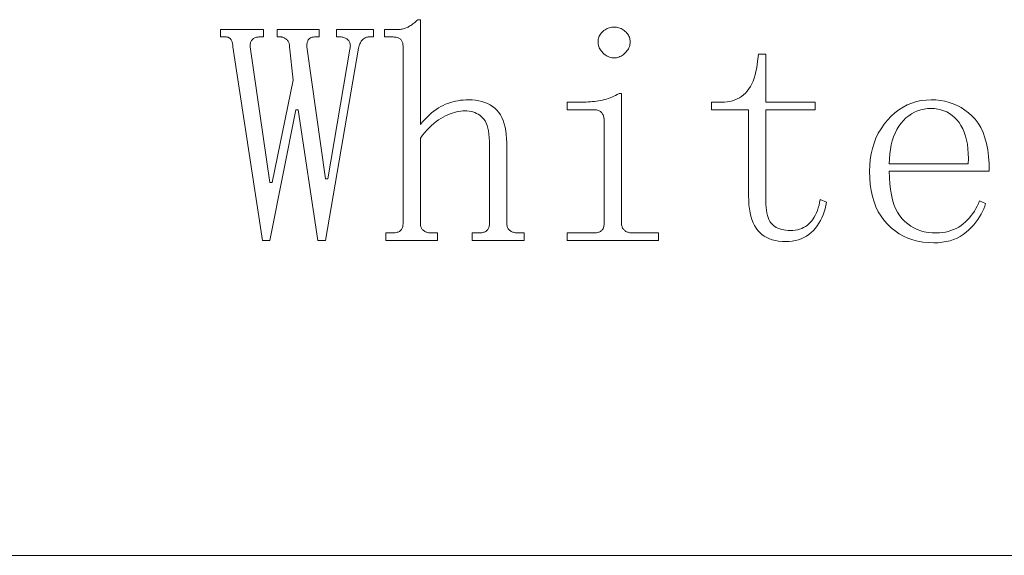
# Model space of a CAD drawing. Extents: x 1 to 297, y 1 to 210.
# Tile 142 of 171: x 253.03 to 257.59, y 34.9 to 37.38. Entities that reach past the tile are written whole.
import ezdxf

# ---------------------------------------------------------------- set-up
doc = ezdxf.new("R2010")
doc.units = 0

msp = doc.modelspace()

# ---------------------------------------------------------------- linework, layer by layer
at = {"color": 7, "lineweight": 13}
msp.add_line((220.3005, 34.8983), (295.449, 34.8983), dxfattribs=at)
for points in [[(254.7236, 36.3583), (254.7236, 36.3926), (254.7521, 36.3926), (254.7577, 36.3927), (254.7629, 36.3931), (254.7677, 36.3936), (254.7722, 36.3944), (254.7764, 36.3955), (254.7802, 36.3967), (254.7837, 36.3982), (254.7869, 36.3999), (254.7897, 36.4019), (254.7921, 36.404), (254.7943, 36.4064), (254.7962, 36.4091), (254.798, 36.4119), (254.7994, 36.415), (254.8007, 36.4183), (254.8017, 36.4219), (254.8025, 36.4256), (254.8031, 36.4296), (254.8034, 36.4339), (254.8036, 36.4383), (254.8036, 37.2555), (254.8034, 37.2599), (254.8031, 37.2642), (254.8025, 37.2682), (254.8017, 37.2719), (254.8007, 37.2755), (254.7994, 37.2788), (254.798, 37.2819), (254.7962, 37.2847), (254.7943, 37.2874), (254.7921, 37.2898), (254.7897, 37.2919), (254.7869, 37.2939), (254.7837, 37.2956), (254.7802, 37.2971), (254.7764, 37.2983), (254.7722, 37.2994), (254.7677, 37.3002), (254.7629, 37.3007), (254.7577, 37.3011), (254.7521, 37.3012), (254.7178, 37.3012), (254.7178, 37.3355), (254.7807, 37.3355), (254.7853, 37.3356), (254.7898, 37.3359), (254.7944, 37.3365), (254.799, 37.3373), (254.8036, 37.3383), (254.8081, 37.3396), (254.8127, 37.3411), (254.8173, 37.3428), (254.8218, 37.3447), (254.8264, 37.3469), (254.831, 37.3493), (254.8356, 37.3519), (254.8401, 37.3548), (254.8447, 37.3579), (254.8493, 37.3612), (254.8538, 37.3647), (254.8584, 37.3685), (254.863, 37.3725), (254.8676, 37.3767), (254.8721, 37.3812), (254.8836, 37.3812), (254.8836, 36.8955), (254.8939, 36.9077), (254.9042, 36.9191), (254.9147, 36.9298), (254.9252, 36.9398), (254.9357, 36.949), (254.9463, 36.9575), (254.957, 36.9653), (254.9677, 36.9723), (254.9784, 36.9785), (254.9893, 36.984), (255.0002, 36.9889), (255.0113, 36.9933), (255.0226, 36.9972), (255.0341, 37.0005), (255.0457, 37.0033), (255.0575, 37.0056), (255.0695, 37.0074), (255.0816, 37.0087), (255.0939, 37.0095), (255.1064, 37.0098), (255.1232, 37.0093), (255.1391, 37.0078), (255.1542, 37.0054), (255.1686, 37.002), (255.1821, 36.9976), (255.1949, 36.9923), (255.2068, 36.986), (255.218, 36.9787), (255.2283, 36.9704), (255.2378, 36.9612), (255.2465, 36.9509), (255.2543, 36.9396), (255.2612, 36.9272), (255.2671, 36.9136), (255.2721, 36.899), (255.2762, 36.8834), (255.2794, 36.8666), (255.2817, 36.8487), (255.2831, 36.8298), (255.2836, 36.8098), (255.2836, 36.4383), (255.2837, 36.4339), (255.2841, 36.4296), (255.2848, 36.4256), (255.2858, 36.4219), (255.2871, 36.4183), (255.2887, 36.415), (255.2906, 36.4119), (255.2927, 36.4091), (255.2951, 36.4064), (255.2978, 36.404), (255.3008, 36.4019), (255.3039, 36.3999), (255.3072, 36.3982), (255.3106, 36.3967), (255.3143, 36.3955), (255.3181, 36.3944), (255.322, 36.3936), (255.3262, 36.3931), (255.3305, 36.3927), (255.335, 36.3926), (255.3636, 36.3926), (255.3636, 36.3583), (255.1236, 36.3583), (255.1236, 36.3926), (255.1521, 36.3926), (255.1577, 36.3927), (255.1629, 36.3931), (255.1677, 36.3936), (255.1722, 36.3944), (255.1764, 36.3955), (255.1802, 36.3967), (255.1837, 36.3982), (255.1869, 36.3999), (255.1897, 36.4019), (255.1921, 36.404), (255.1943, 36.4064), (255.1962, 36.4091), (255.198, 36.4119), (255.1994, 36.415), (255.2007, 36.4183), (255.2017, 36.4219), (255.2025, 36.4256), (255.2031, 36.4296), (255.2034, 36.4339), (255.2036, 36.4383), (255.2036, 36.7983), (255.2032, 36.8171), (255.2023, 36.8346), (255.2007, 36.8507), (255.1985, 36.8655), (255.1957, 36.879), (255.1922, 36.8912), (255.1882, 36.9021), (255.1834, 36.9117), (255.1781, 36.92), (255.1721, 36.9269), (255.1656, 36.9329), (255.1588, 36.9382), (255.1515, 36.9429), (255.1438, 36.947), (255.1357, 36.9505), (255.1272, 36.9533), (255.1183, 36.9555), (255.109, 36.9571), (255.0993, 36.958), (255.0893, 36.9583), (255.08, 36.958), (255.0706, 36.9572), (255.0611, 36.9558), (255.0513, 36.9538), (255.0414, 36.9512), (255.0313, 36.948), (255.0211, 36.9443), (255.0106, 36.94), (255, 36.9352), (254.9893, 36.9298), (254.9784, 36.9236), (254.9677, 36.9167), (254.957, 36.909), (254.9463, 36.9005), (254.9357, 36.8912), (254.9252, 36.8811), (254.9147, 36.8702), (254.9042, 36.8584), (254.8939, 36.8459), (254.8836, 36.8326), (254.8836, 36.4383), (254.8837, 36.4339), (254.8841, 36.4296), (254.8848, 36.4256), (254.8858, 36.4219), (254.8871, 36.4183), (254.8887, 36.415), (254.8905, 36.4119), (254.8927, 36.4091), (254.8951, 36.4064), (254.8978, 36.404), (254.9008, 36.4019), (254.9039, 36.3999), (254.9072, 36.3982), (254.9106, 36.3967), (254.9143, 36.3955), (254.9181, 36.3944), (254.922, 36.3936), (254.9262, 36.3931), (254.9305, 36.3927), (254.935, 36.3926), (254.9635, 36.3926), (254.9635, 36.3583)], [(255.7807, 37.3469), (255.7863, 37.3467), (255.7919, 37.3461), (255.7973, 37.3451), (255.8026, 37.3437), (255.8078, 37.3419), (255.8129, 37.3397), (255.8179, 37.3371), (255.8228, 37.3341), (255.8275, 37.3307), (255.8321, 37.3269), (255.8365, 37.3228), (255.8403, 37.3186), (255.8438, 37.3141), (255.8468, 37.3095), (255.8493, 37.3048), (255.8513, 37.2998), (255.8529, 37.2947), (255.8541, 37.2894), (255.8548, 37.284), (255.855, 37.2783), (255.8548, 37.2727), (255.8541, 37.2671), (255.8529, 37.2617), (255.8513, 37.2564), (255.8493, 37.2512), (255.8468, 37.2461), (255.8438, 37.2411), (255.8403, 37.2363), (255.8365, 37.2315), (255.8321, 37.2269), (255.8275, 37.2226), (255.8228, 37.2187), (255.8179, 37.2152), (255.8129, 37.2123), (255.8078, 37.2098), (255.8026, 37.2077), (255.7973, 37.2061), (255.7919, 37.205), (255.7863, 37.2043), (255.7807, 37.204), (255.775, 37.2043), (255.7695, 37.205), (255.7641, 37.2061), (255.7588, 37.2077), (255.7536, 37.2098), (255.7485, 37.2123), (255.7435, 37.2152), (255.7386, 37.2187), (255.7339, 37.2226), (255.7293, 37.2269), (255.7249, 37.2315), (255.721, 37.2363), (255.7176, 37.2411), (255.7146, 37.2461), (255.7121, 37.2512), (255.7101, 37.2564), (255.7085, 37.2617), (255.7073, 37.2671), (255.7066, 37.2727), (255.7064, 37.2783), (255.7066, 37.284), (255.7073, 37.2894), (255.7085, 37.2947), (255.7101, 37.2998), (255.7121, 37.3048), (255.7146, 37.3095), (255.7176, 37.3141), (255.721, 37.3186), (255.7249, 37.3228), (255.7293, 37.3269), (255.7339, 37.3307), (255.7386, 37.3341), (255.7435, 37.3371), (255.7485, 37.3397), (255.7536, 37.3419), (255.7588, 37.3437), (255.7641, 37.3451), (255.7695, 37.3461), (255.775, 37.3467)], [(254.6664, 37.3355), (254.6664, 37.3012), (254.6436, 37.3012), (254.6412, 37.3011), (254.6389, 37.3007), (254.6364, 37.3002), (254.634, 37.2994), (254.6314, 37.2983), (254.6288, 37.2971), (254.6262, 37.2956), (254.6234, 37.2939), (254.6207, 37.2919), (254.6178, 37.2898), (254.6151, 37.2873), (254.6125, 37.2845), (254.61, 37.2814), (254.6078, 37.2779), (254.6057, 37.274), (254.6038, 37.2699), (254.602, 37.2654), (254.6005, 37.2605), (254.5991, 37.2553), (254.5978, 37.2498), (254.4436, 36.3583), (254.4093, 36.3583), (254.3178, 36.964), (254.3064, 36.964), (254.1864, 36.3583), (254.1521, 36.3583), (254.015, 37.2555), (254.0149, 37.2599), (254.0146, 37.2642), (254.0142, 37.2682), (254.0136, 37.2719), (254.0128, 37.2755), (254.0119, 37.2788), (254.0108, 37.2819), (254.0095, 37.2847), (254.008, 37.2874), (254.0064, 37.2898), (254.0046, 37.2919), (254.0026, 37.2939), (254.0005, 37.2956), (253.9982, 37.2971), (253.9957, 37.2983), (253.993, 37.2994), (253.9902, 37.3002), (253.9872, 37.3007), (253.984, 37.3011), (253.9807, 37.3012), (253.9578, 37.3012), (253.9578, 37.3355), (254.1578, 37.3355), (254.1578, 37.3012), (254.1407, 37.3012), (254.1362, 37.3011), (254.132, 37.3007), (254.128, 37.3002), (254.1242, 37.2994), (254.1207, 37.2983), (254.1174, 37.2971), (254.1143, 37.2956), (254.1114, 37.2939), (254.1088, 37.2919), (254.1064, 37.2898), (254.1042, 37.2874), (254.1023, 37.2847), (254.1006, 37.2819), (254.0991, 37.2788), (254.0978, 37.2755), (254.0968, 37.2719), (254.096, 37.2682), (254.0954, 37.2642), (254.0951, 37.2599), (254.095, 37.2555), (254.1864, 36.6269), (254.1978, 36.6269), (254.295, 37.1012), (254.2778, 37.2555), (254.2777, 37.2599), (254.2773, 37.2642), (254.2766, 37.2682), (254.2756, 37.2719), (254.2743, 37.2755), (254.2727, 37.2788), (254.2708, 37.2819), (254.2687, 37.2847), (254.2663, 37.2874), (254.2635, 37.2898), (254.2607, 37.2919), (254.2579, 37.2939), (254.2552, 37.2956), (254.2526, 37.2971), (254.25, 37.2983), (254.2474, 37.2994), (254.2449, 37.3002), (254.2425, 37.3007), (254.2402, 37.3011), (254.2378, 37.3012), (254.2207, 37.3012), (254.2207, 37.3355), (254.415, 37.3355), (254.415, 37.3012), (254.3978, 37.3012), (254.3934, 37.3011), (254.3893, 37.3007), (254.3854, 37.3002), (254.3818, 37.2994), (254.3786, 37.2983), (254.3755, 37.2971), (254.3728, 37.2956), (254.3704, 37.2939), (254.3683, 37.2919), (254.3664, 37.2898), (254.3648, 37.2874), (254.3633, 37.2847), (254.362, 37.2819), (254.3609, 37.2788), (254.36, 37.2755), (254.3592, 37.2719), (254.3586, 37.2682), (254.3582, 37.2642), (254.3579, 37.2599), (254.3578, 37.2555), (254.4436, 36.644), (254.455, 36.644), (254.5578, 37.244), (254.5588, 37.2496), (254.5593, 37.2549), (254.5595, 37.2599), (254.5592, 37.2646), (254.5585, 37.269), (254.5575, 37.2732), (254.556, 37.277), (254.5542, 37.2806), (254.5519, 37.2839), (254.5493, 37.2869), (254.5463, 37.2896), (254.5432, 37.292), (254.5399, 37.2942), (254.5365, 37.296), (254.5328, 37.2976), (254.529, 37.2989), (254.5251, 37.2999), (254.5209, 37.3006), (254.5166, 37.301), (254.5121, 37.3012), (254.495, 37.3012), (254.495, 37.3355)], [(256.4836, 36.5412), (256.4838, 36.5257), (256.4847, 36.5112), (256.4861, 36.4978), (256.4881, 36.4854), (256.4907, 36.474), (256.4938, 36.4637), (256.4976, 36.4544), (256.5018, 36.4461), (256.5067, 36.4388), (256.5121, 36.4326), (256.5181, 36.4272), (256.5247, 36.4223), (256.5318, 36.418), (256.5396, 36.4143), (256.5479, 36.4112), (256.5567, 36.4086), (256.5661, 36.4066), (256.5761, 36.4052), (256.5867, 36.4043), (256.5978, 36.404), (256.609, 36.4044), (256.6198, 36.4055), (256.6301, 36.4074), (256.6399, 36.41), (256.6493, 36.4133), (256.6582, 36.4174), (256.6666, 36.4222), (256.6747, 36.4278), (256.6822, 36.4341), (256.6893, 36.4412), (256.6959, 36.4489), (256.7021, 36.4573), (256.7078, 36.4663), (256.713, 36.4759), (256.7178, 36.4862), (256.7222, 36.4971), (256.7261, 36.5086), (256.7295, 36.5207), (256.7325, 36.5335), (256.735, 36.5469), (256.7635, 36.5355), (256.7609, 36.5198), (256.7575, 36.5046), (256.7534, 36.49), (256.7485, 36.476), (256.7428, 36.4626), (256.7365, 36.4498), (256.7293, 36.4375), (256.7215, 36.4258), (256.7129, 36.4146), (256.7036, 36.404), (256.6935, 36.3943), (256.6829, 36.3855), (256.6716, 36.3778), (256.6597, 36.3711), (256.6471, 36.3655), (256.6339, 36.3608), (256.6201, 36.3572), (256.6057, 36.3547), (256.5907, 36.3531), (256.575, 36.3526), (256.5583, 36.3531), (256.5424, 36.3547), (256.5274, 36.3572), (256.5133, 36.3608), (256.5, 36.3655), (256.4875, 36.3711), (256.476, 36.3778), (256.4653, 36.3855), (256.4554, 36.3943), (256.4464, 36.404), (256.4383, 36.4149), (256.431, 36.4269), (256.4246, 36.44), (256.419, 36.4543), (256.4143, 36.4698), (256.4104, 36.4863), (256.4074, 36.504), (256.4053, 36.5229), (256.404, 36.5429), (256.4036, 36.564), (256.4036, 36.964), (256.2321, 36.964), (256.2321, 36.9983), (256.2778, 36.9983), (256.2913, 36.9988), (256.3042, 37), (256.3167, 37.0022), (256.3286, 37.0052), (256.34, 37.009), (256.3509, 37.0138), (256.3612, 37.0193), (256.3711, 37.0258), (256.3804, 37.033), (256.3893, 37.0412), (256.3975, 37.0502), (256.4052, 37.0603), (256.4121, 37.0713), (256.4185, 37.0832), (256.4243, 37.0962), (256.4294, 37.1101), (256.4339, 37.125), (256.4377, 37.1408), (256.4409, 37.1577), (256.4435, 37.1755), (256.4493, 37.2212), (256.4836, 37.2212), (256.4836, 36.9983), (256.7121, 36.9983), (256.7121, 36.964), (256.4836, 36.964)], [(255.735, 36.9126), (255.7349, 36.9171), (255.7345, 36.9214), (255.7339, 36.9256), (255.7332, 36.9295), (255.7321, 36.9333), (255.7309, 36.937), (255.7294, 36.9404), (255.7277, 36.9437), (255.7257, 36.9468), (255.7236, 36.9498), (255.7211, 36.9525), (255.7183, 36.9549), (255.7151, 36.957), (255.7117, 36.9589), (255.7078, 36.9605), (255.7037, 36.9618), (255.6992, 36.9628), (255.6943, 36.9635), (255.6891, 36.9639), (255.6835, 36.964), (255.5636, 36.964), (255.5636, 36.9983), (255.6207, 36.9983), (255.6309, 36.9984), (255.641, 36.9987), (255.651, 36.9991), (255.6609, 36.9997), (255.6707, 37.0005), (255.6804, 37.0014), (255.6899, 37.0025), (255.6993, 37.0038), (255.7086, 37.0053), (255.7178, 37.0069), (255.7269, 37.0088), (255.7359, 37.0109), (255.7448, 37.0133), (255.7535, 37.016), (255.7621, 37.019), (255.7706, 37.0223), (255.779, 37.0259), (255.7873, 37.0298), (255.7955, 37.0339), (255.8036, 37.0383), (255.815, 37.0383), (255.815, 36.4383), (255.8151, 36.4339), (255.8156, 36.4296), (255.8163, 36.4256), (255.8173, 36.4219), (255.8186, 36.4183), (255.8201, 36.415), (255.822, 36.4119), (255.8241, 36.4091), (255.8266, 36.4064), (255.8293, 36.404), (255.8322, 36.4019), (255.8353, 36.3999), (255.8386, 36.3982), (255.8421, 36.3967), (255.8457, 36.3955), (255.8495, 36.3944), (255.8535, 36.3936), (255.8576, 36.3931), (255.8619, 36.3927), (255.8664, 36.3926), (255.9864, 36.3926), (255.9864, 36.3583), (255.5636, 36.3583), (255.5636, 36.3926), (255.6835, 36.3926), (255.6891, 36.3927), (255.6943, 36.3931), (255.6992, 36.3936), (255.7037, 36.3944), (255.7078, 36.3955), (255.7117, 36.3967), (255.7151, 36.3982), (255.7183, 36.3999), (255.7211, 36.4019), (255.7236, 36.404), (255.7257, 36.4064), (255.7277, 36.4091), (255.7294, 36.4119), (255.7309, 36.415), (255.7321, 36.4183), (255.7332, 36.4219), (255.7339, 36.4256), (255.7345, 36.4296), (255.7349, 36.4339), (255.735, 36.4383)], [(257.055, 36.6783), (257.0556, 36.6484), (257.0574, 36.6202), (257.0604, 36.5937), (257.0646, 36.5691), (257.07, 36.5462), (257.0766, 36.5251), (257.0844, 36.5057), (257.0934, 36.4882), (257.1036, 36.4724), (257.115, 36.4583), (257.1273, 36.4458), (257.1405, 36.4347), (257.1543, 36.4248), (257.1689, 36.4163), (257.1843, 36.409), (257.2003, 36.4031), (257.2172, 36.3985), (257.2347, 36.3952), (257.2531, 36.3933), (257.2721, 36.3926), (257.2867, 36.393), (257.3009, 36.3943), (257.3146, 36.3965), (257.3279, 36.3995), (257.3407, 36.4033), (257.353, 36.408), (257.3649, 36.4136), (257.3763, 36.42), (257.3873, 36.4273), (257.3978, 36.4355), (257.4078, 36.4442), (257.4173, 36.4534), (257.4261, 36.463), (257.4344, 36.473), (257.4421, 36.4833), (257.4493, 36.4941), (257.4558, 36.5053), (257.4619, 36.5168), (257.4673, 36.5288), (257.4721, 36.5412), (257.5007, 36.5298), (257.4968, 36.5172), (257.4921, 36.5047), (257.4865, 36.4923), (257.4801, 36.4799), (257.4728, 36.4676), (257.4647, 36.4554), (257.4557, 36.4432), (257.4458, 36.431), (257.4351, 36.4189), (257.4236, 36.4069), (257.4111, 36.3955), (257.3978, 36.3853), (257.3837, 36.3763), (257.3687, 36.3685), (257.3528, 36.3619), (257.3361, 36.3565), (257.3185, 36.3523), (257.3001, 36.3493), (257.2809, 36.3475), (257.2607, 36.3469), (257.2349, 36.3478), (257.2101, 36.3503), (257.1862, 36.3546), (257.1633, 36.3606), (257.1414, 36.3683), (257.1205, 36.3778), (257.1005, 36.3889), (257.0815, 36.4018), (257.0635, 36.4163), (257.0464, 36.4326), (257.0307, 36.4505), (257.0166, 36.4699), (257.0042, 36.4907), (256.9934, 36.5131), (256.9843, 36.5369), (256.9768, 36.5622), (256.971, 36.589), (256.9669, 36.6173), (256.9644, 36.6471), (256.9636, 36.6783), (256.9644, 36.7064), (256.9669, 36.7335), (256.971, 36.7597), (256.9768, 36.7848), (256.9843, 36.809), (256.9934, 36.8323), (257.0042, 36.8545), (257.0166, 36.8758), (257.0307, 36.8961), (257.0464, 36.9155), (257.0634, 36.9334), (257.0811, 36.9494), (257.0995, 36.9636), (257.1187, 36.9758), (257.1385, 36.9862), (257.1592, 36.9947), (257.1806, 37.0013), (257.2028, 37.006), (257.2256, 37.0088), (257.2493, 37.0098), (257.2707, 37.009), (257.2916, 37.0068), (257.3118, 37.0031), (257.3315, 36.9979), (257.3507, 36.9912), (257.3693, 36.983), (257.3873, 36.9734), (257.4047, 36.9622), (257.4215, 36.9496), (257.4378, 36.9355), (257.453, 36.9195), (257.4666, 36.9014), (257.4786, 36.8811), (257.489, 36.8587), (257.4978, 36.834), (257.505, 36.8072), (257.5107, 36.7783), (257.5146, 36.7471), (257.517, 36.7138), (257.5179, 36.6783)], [(257.4207, 36.7126), (257.4213, 36.7372), (257.4208, 36.7605), (257.4193, 36.7826), (257.4166, 36.8036), (257.4128, 36.8233), (257.408, 36.8419), (257.4021, 36.8592), (257.3951, 36.8754), (257.387, 36.8903), (257.3778, 36.904), (257.3678, 36.9165), (257.3571, 36.9277), (257.3459, 36.9376), (257.334, 36.9461), (257.3214, 36.9533), (257.3082, 36.9592), (257.2944, 36.9638), (257.28, 36.9671), (257.265, 36.9691), (257.2493, 36.9698), (257.2325, 36.9691), (257.2162, 36.967), (257.2007, 36.9636), (257.1857, 36.9588), (257.1714, 36.9526), (257.1577, 36.9451), (257.1447, 36.9362), (257.1322, 36.9259), (257.1205, 36.9142), (257.1093, 36.9012), (257.099, 36.887), (257.0897, 36.8717), (257.0816, 36.8554), (257.0745, 36.8381), (257.0685, 36.8198), (257.0637, 36.8004), (257.0599, 36.78), (257.0572, 36.7586), (257.0555, 36.7361), (257.055, 36.7126)]]:
    msp.add_lwpolyline(points, close=True, dxfattribs=at)

doc.saveas('drawing.dxf')
